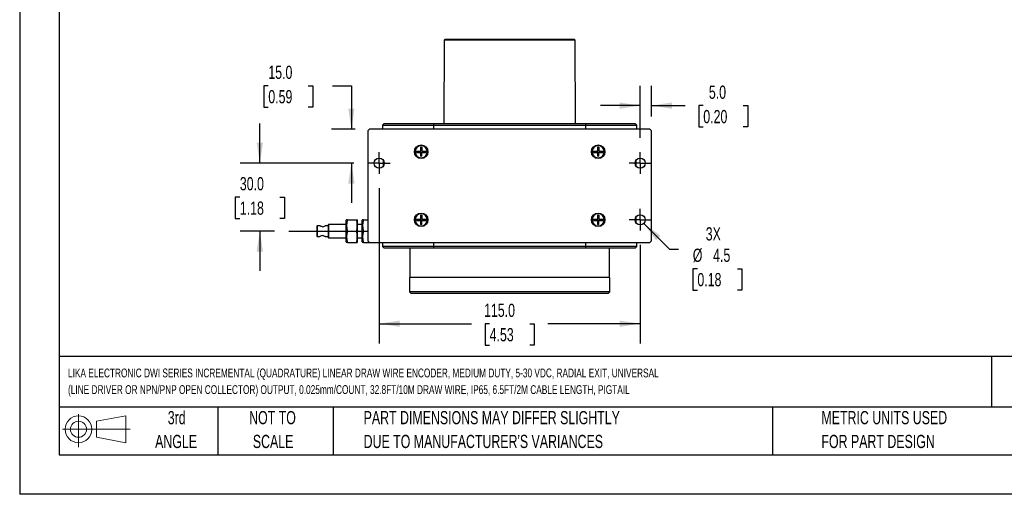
# Model space of a CAD drawing. Header units: millimetres. Extents: x 0 to 768, y 0 to 594.
# Tile 1 of 9: x 0 to 434, y 0 to 209. Entities that reach past the tile are written whole.
import ezdxf

# ---------------------------------------------------------------- set-up
doc = ezdxf.new("R2010")
doc.units = ezdxf.units.MM
doc.header["$LTSCALE"] = 2.75
doc.linetypes.add('CENTERX2', pattern=[20.32, 12.7, -2.54, 2.54, -2.54])
doc.layers.add('CENTER', color=40, linetype='CENTERX2')
doc.layers.add('SLD-DEFPOINTS', color=7, linetype='Continuous')
doc.layers.add('DIMENSIONS', color=140, linetype='Continuous', lineweight=25)
doc.layers.add('TEXT', color=140, linetype='Continuous', lineweight=25)
doc.styles.add('SLDTEXTSTYLE0', font='TXT', dxfattribs={"width": 0.7})
doc.dimstyles.new('SLDDIMSTYLE0', dxfattribs={"dimtxt": 5.934521, "dimasz": 9.0805, "dimexe": 0, "dimexo": 0.0625, "dimgap": 1.48363, "dimtad": 0, "dimtih": 1, "dimtoh": 1, "dimdec": 1, "dimrnd": 1e-09, "dimzin": 4, "dimdsep": 46, "dimtxsty": 'SLDTEXTSTYLE0', "dimsah": 1, "dimcen": 0.09, "dimadec": 0, "dimazin": 1, "dimtfac": 1, "dimtdec": 1, "dimtmove": 0, "dimatfit": 0, "dimfxl": 0, "dimfrac": 2, "dimtolj": 1, "dimtzin": 12, "dimarcsym": 0})
doc.dimstyles.new('SLDDIMSTYLE2', dxfattribs={"dimtxt": 5.934521, "dimasz": 9.0805, "dimexe": 0, "dimexo": 0.0625, "dimgap": 1.48363, "dimtad": 0, "dimtih": 1, "dimtoh": 1, "dimdec": 1, "dimrnd": 1e-09, "dimzin": 4, "dimdsep": 46, "dimtxsty": 'SLDTEXTSTYLE0', "dimsah": 1, "dimcen": 0.09, "dimadec": 0, "dimazin": 1, "dimtfac": 1, "dimtdec": 1, "dimtofl": 0, "dimtmove": 0, "dimatfit": 3, "dimfxl": 0, "dimfrac": 2, "dimtolj": 1, "dimtzin": 12, "dimarcsym": 0})
doc.dimstyles.new('SLDDIMSTYLE5', dxfattribs={"dimtxt": 5.934521, "dimasz": 9.0805, "dimexe": 0, "dimexo": 0.0625, "dimgap": 1.48363, "dimtad": 0, "dimtih": 1, "dimtoh": 1, "dimdec": 1, "dimrnd": 1e-09, "dimzin": 12, "dimdsep": 46, "dimtxsty": 'SLDTEXTSTYLE0', "dimsah": 1, "dimcen": 0, "dimadec": 0, "dimazin": 3, "dimtfac": 1, "dimtdec": 1, "dimtofl": 0, "dimtmove": 0, "dimatfit": 3, "dimfxl": 0, "dimfrac": 2, "dimtolj": 1, "dimtzin": 12, "dimarcsym": 0})

# ---------------------------------------------------------------- blocks, each defined once
blk = doc.blocks.new('Block11')
at = {"color": 7, "linetype": 'Continuous', "lineweight": 18}
for p, q in [((7.12, 14.6), (7.12, 0)), ((15.07, 11.46), (27.98, 13.84)), ((27.98, 13.84), (27.98, 2.01)), ((15.07, 4.39), (15.07, 11.46)), ((0, 7.92), (29.9, 7.92)), ((15.07, 4.39), (27.98, 2.01))]:
    blk.add_line(p, q, dxfattribs=at)
for radius in [5.91, 3.54]:
    blk.add_circle((7.12, 7.92), radius, dxfattribs=at)
blk = doc.blocks.new('Block12')
at = {"layer": 'SLD-DEFPOINTS'}
blk.add_blockref('Block11', (0, 0), dxfattribs=at)
blk = doc.blocks.new('SW_NOTE_0')
at = {"layer": 'TEXT', "color": 0, "linetype": 'CENTERX2', "lineweight": 18, "char_height": 3.90089, "attachment_point": 1, "style": 'SLDTEXTSTYLE0'}
for s, insert in [('LIKA ELECTRONIC DWI SERIES INCREMENTAL (QUADRATURE) LINEAR DRAW WIRE ENCODER, MEDIUM DUTY, 5-30 VDC, RADIAL EXIT, UNIVERSAL', (0, 5.03)), ('(LINE DRIVER OR NPN/PNP OPEN COLLECTOR) OUTPUT, 0.025mm/COUNT, 32.8FT/10M DRAW WIRE, IP65, 6.5FT/2M CABLE LENGTH, PIGTAIL', (0, -2.31))]:
    blk.add_mtext(s, dxfattribs=dict(at, insert=insert))
blk = doc.blocks.new('SW_NOTE_0_3')
at = {"layer": 'TEXT', "color": 0, "linetype": 'CENTERX2', "lineweight": 18, "char_height": 5.8208, "attachment_point": 1, "style": 'SLDTEXTSTYLE0'}
for s, insert in [('PART DIMENSIONS MAY DIFFER SLIGHTLY', (0, 7.5)), ("DUE TO MANUFACTURER'S VARIANCES", (0, -3.01))]:
    blk.add_mtext(s, dxfattribs=dict(at, insert=insert))
blk = doc.blocks.new('SW_NOTE_0_4')
at = {"layer": 'TEXT', "color": 0, "linetype": 'CENTERX2', "lineweight": 18, "char_height": 5.821, "attachment_point": 2, "style": 'SLDTEXTSTYLE0'}
for s, insert in [('NOT TO', (14.46, 7.5)), ('SCALE', (14.73, -3.01))]:
    blk.add_mtext(s, dxfattribs=dict(at, insert=insert))
blk = doc.blocks.new('SW_NOTE_0_5')
at = {"layer": 'TEXT', "color": 0, "linetype": 'CENTERX2', "lineweight": 18, "char_height": 5.821, "attachment_point": 2, "style": 'SLDTEXTSTYLE0'}
for s, insert in [('3rd', (6.37, 7.5)), ('ANGLE', (6.1, -3.01))]:
    blk.add_mtext(s, dxfattribs=dict(at, insert=insert))
blk = doc.blocks.new('SW_NOTE_0_6')
at = {"layer": 'TEXT', "color": 0, "linetype": 'CENTERX2', "lineweight": 18, "char_height": 5.8208, "attachment_point": 1, "style": 'SLDTEXTSTYLE0'}
for s, insert in [('METRIC UNITS USED', (0, 7.5)), ('FOR PART DESIGN', (0, -3.01))]:
    blk.add_mtext(s, dxfattribs=dict(at, insert=insert))
blk = doc.blocks.new('_D_24')
at = {"layer": 'DIMENSIONS'}
for p, q in [((158.43, 134.99), (158.43, 66.54)), ((273.43, 109.99), (273.43, 66.54)), ((158.43, 75.27), (199.07, 75.27)), ((207.11, 75.27), (205.12, 75.27)), ((205.12, 75.27), (205.12, 65.84)), ((224.75, 75.27), (226.74, 75.27)), ((226.74, 75.27), (226.74, 65.84)), ((273.43, 75.27), (232.79, 75.27)), ((205.12, 65.84), (207.11, 65.84)), ((226.74, 65.84), (224.75, 65.84))]:
    blk.add_line(p, q, dxfattribs=at)
for points in [[(158.43, 75.27), (167.51, 73.87), (167.51, 76.67)], [(273.43, 75.27), (264.35, 76.67), (264.35, 73.87)]]:
    blk.add_solid(points, dxfattribs=at)
at = {"layer": 'DIMENSIONS', "char_height": 5.821, "attachment_point": 1, "style": 'SLDTEXTSTYLE0'}
for s, insert in [('115.0', (204.65, 84.1)), ('4.53', (207.11, 73.34))]:
    blk.add_mtext(s, dxfattribs=dict(at, insert=insert))
blk = doc.blocks.new('_D_25')
at = {"layer": 'DIMENSIONS'}
for p, q in [((275.02, 119.51), (286.37, 108.16)), ((286.37, 108.16), (290.29, 108.16)), ((298.65, 99.54), (296.65, 99.54)), ((296.65, 99.54), (296.65, 90.11)), ((316.28, 99.54), (318.27, 99.54)), ((318.27, 99.54), (318.27, 90.11)), ((296.65, 90.11), (298.65, 90.11)), ((318.27, 90.11), (316.28, 90.11))]:
    blk.add_line(p, q, dxfattribs=at)
blk.add_solid([(275.02, 119.51), (280.46, 112.1), (282.43, 114.08)], dxfattribs=at)
at = {"layer": 'DIMENSIONS', "char_height": 5.821, "attachment_point": 1, "style": 'SLDTEXTSTYLE0'}
for s, insert in [('3X', (302.34, 117.81)), ('%%c', (296.63, 108.37)), ('4.5', (305.59, 108.37)), ('0.18', (298.65, 97.61))]:
    blk.add_mtext(s, dxfattribs=dict(at, insert=insert))
blk = doc.blocks.new('_D_26')
at = {"layer": 'DIMENSIONS'}
for p, q in [((105.83, 146.1), (105.83, 163.56)), ((147.32, 146.1), (97.1, 146.1)), ((97.02, 131.1), (95.02, 131.1)), ((95.02, 131.1), (95.02, 121.67)), ((114.65, 131.1), (116.64, 131.1)), ((116.64, 131.1), (116.64, 121.67)), ((95.02, 121.67), (97.02, 121.67)), ((116.64, 121.67), (114.65, 121.67)), ((112.34, 116.1), (97.1, 116.1)), ((105.83, 116.1), (105.83, 98.64))]:
    blk.add_line(p, q, dxfattribs=at)
for points in [[(105.83, 146.1), (107.23, 155.18), (104.44, 155.18)], [(105.83, 116.1), (104.44, 107.02), (107.23, 107.02)]]:
    blk.add_solid(points, dxfattribs=at)
at = {"layer": 'DIMENSIONS', "char_height": 5.821, "attachment_point": 1, "style": 'SLDTEXTSTYLE0'}
for s, insert in [('30.0', (97.02, 139.93)), ('1.18', (97.02, 129.17))]:
    blk.add_mtext(s, dxfattribs=dict(at, insert=insert))
blk = doc.blocks.new('_D_27')
at = {"layer": 'DIMENSIONS'}
for p, q in [((109.57, 180.25), (107.57, 180.25)), ((107.57, 180.25), (107.57, 170.81)), ((127.2, 180.25), (129.19, 180.25)), ((129.19, 180.25), (129.19, 170.81)), ((137.9, 180.25), (146.19, 180.25)), ((146.19, 180.25), (146.19, 161.1)), ((107.57, 170.81), (109.57, 170.81)), ((129.19, 170.81), (127.2, 170.81)), ((147.86, 161.1), (137.45, 161.1)), ((147.32, 146.1), (137.45, 146.1)), ((146.19, 146.1), (146.19, 128.64))]:
    blk.add_line(p, q, dxfattribs=at)
for points in [[(146.19, 161.1), (147.58, 170.18), (144.79, 170.18)], [(146.19, 146.1), (144.79, 137.02), (147.58, 137.02)]]:
    blk.add_solid(points, dxfattribs=at)
at = {"layer": 'DIMENSIONS', "char_height": 5.821, "attachment_point": 1, "style": 'SLDTEXTSTYLE0'}
for s, insert in [('15.0', (109.57, 189.08)), ('0.59', (109.57, 178.32))]:
    blk.add_mtext(s, dxfattribs=dict(at, insert=insert))
blk = doc.blocks.new('_D_28')
at = {"layer": 'DIMENSIONS'}
for p, q in [((273.43, 157.22), (273.43, 180.2)), ((278.43, 166.68), (278.43, 180.2)), ((273.43, 171.47), (255.97, 171.47)), ((278.43, 171.47), (293.21, 171.47)), ((301.26, 171.47), (299.26, 171.47)), ((299.26, 171.47), (299.26, 162.04)), ((318.89, 171.47), (320.88, 171.47)), ((320.88, 171.47), (320.88, 162.04)), ((299.26, 162.04), (301.26, 162.04)), ((320.88, 162.04), (318.89, 162.04))]:
    blk.add_line(p, q, dxfattribs=at)
for points in [[(273.43, 171.47), (264.35, 172.87), (264.35, 170.07)], [(278.43, 171.47), (287.51, 170.07), (287.51, 172.87)]]:
    blk.add_solid(points, dxfattribs=at)
at = {"layer": 'DIMENSIONS', "char_height": 5.821, "attachment_point": 1, "style": 'SLDTEXTSTYLE0'}
for s, insert in [('5.0', (303.72, 180.3)), ('0.20', (301.26, 169.54))]:
    blk.add_mtext(s, dxfattribs=dict(at, insert=insert))
blk = doc.blocks.new('SW_CENTERMARKSYMBOL_6')
at = {"layer": 'CENTER', "color": 0}
for p, q in [((0, 2.54), (0, 4.79)), ((-2.54, 0), (-4.79, 0)), ((0, 0), (-2.54, 0)), ((0, 0), (0, 2.54)), ((0, 0), (0, -2.54)), ((0, 0), (2.54, 0)), ((2.54, 0), (4.79, 0)), ((0, -2.54), (0, -4.79))]:
    blk.add_line(p, q, dxfattribs=at)
blk = doc.blocks.new('SW_CENTERMARKSYMBOL_7')
at = {"layer": 'CENTER', "color": 0}
for p, q in [((0, 2.54), (0, 4.79)), ((-2.54, 0), (-4.79, 0)), ((0, 0), (-2.54, 0)), ((0, 0), (0, 2.54)), ((0, 0), (0, -2.54)), ((0, 0), (2.54, 0)), ((2.54, 0), (4.79, 0)), ((0, -2.54), (0, -4.79))]:
    blk.add_line(p, q, dxfattribs=at)
blk = doc.blocks.new('SW_CENTERMARKSYMBOL_8')
at = {"layer": 'CENTER', "color": 0}
for p, q in [((0, 2.54), (0, 4.79)), ((-2.54, 0), (-4.79, 0)), ((0, 0), (-2.54, 0)), ((0, 0), (0, 2.54)), ((0, 0), (0, -2.54)), ((0, 0), (2.54, 0)), ((2.54, 0), (4.79, 0)), ((0, -2.54), (0, -4.79))]:
    blk.add_line(p, q, dxfattribs=at)

msp = doc.modelspace()

# ---------------------------------------------------------------- linework, layer by layer
at = {"color": 7, "linetype": 'Continuous'}
for p in [(0.01, 593.73), (768.36, 0.01)]:
    msp.add_line(p, (0.01, 0.01), dxfattribs=at)
for p, q in [((187.12, 200.4), (186.89, 163.6)), ((244.75, 200.4), (187.12, 200.4)), ((244.55, 200.6), (187.32, 200.6)), ((244.97, 163.6), (244.75, 200.4)), ((153.43, 160.35), (154.18, 161.1)), ((277.68, 161.1), (154.18, 161.1)), ((160.68, 163.6), (159.92, 162.84)), ((159.93, 162.85), (159.93, 161.1)), ((160.68, 163.6), (182.58, 163.6)), ((182.58, 163.6), (182.33, 162.85)), ((182.33, 162.85), (182.33, 161.1)), ((182.33, 162.85), (249.53, 162.85)), ((182.58, 163.6), (249.28, 163.6)), ((249.53, 162.85), (249.28, 163.6)), ((249.28, 163.6), (271.18, 163.6)), ((249.53, 161.1), (249.53, 162.85)), ((271.94, 162.84), (271.18, 163.6)), ((271.93, 161.1), (271.93, 162.85)), ((277.68, 161.1), (278.43, 160.35)), ((153.43, 160.35), (153.43, 111.85)), ((278.43, 111.85), (278.43, 160.35)), ((176.63, 153.1), (177.23, 153.1)), ((176.63, 153.1), (176.63, 151.57)), ((177.23, 153.1), (177.23, 151.6)), ((254.63, 153.1), (255.23, 153.1)), ((254.63, 153.1), (254.63, 151.57)), ((255.23, 153.1), (255.23, 151.6)), ((160.13, 147.58), (160.13, 144.63)), ((174.93, 151.4), (176.46, 151.4)), ((174.93, 150.8), (174.93, 151.4)), ((174.93, 150.8), (176.46, 150.8)), ((176.43, 151.4), (176.43, 150.8)), ((177.23, 151.6), (176.63, 151.6)), ((176.63, 150.63), (176.63, 149.1)), ((177.23, 150.6), (176.63, 150.6)), ((177.23, 149.1), (176.63, 149.1)), ((177.23, 149.1), (177.23, 150.63)), ((177.4, 150.8), (178.93, 150.8)), ((177.43, 151.4), (178.93, 151.4)), ((177.43, 150.8), (177.43, 151.4)), ((178.93, 151.4), (178.93, 150.8)), ((252.93, 151.4), (254.46, 151.4)), ((252.93, 150.8), (252.93, 151.4)), ((252.93, 150.8), (254.46, 150.8)), ((254.43, 151.4), (254.43, 150.8)), ((255.23, 151.6), (254.63, 151.6)), ((254.63, 150.63), (254.63, 149.1)), ((255.23, 150.6), (254.63, 150.6)), ((255.23, 149.1), (254.63, 149.1)), ((255.23, 149.1), (255.23, 150.63)), ((255.4, 150.8), (256.93, 150.8)), ((255.43, 151.4), (256.93, 151.4)), ((255.43, 150.8), (255.43, 151.4)), ((256.93, 151.4), (256.93, 150.8)), ((271.73, 144.63), (271.73, 147.58)), ((176.63, 123.1), (177.23, 123.1)), ((176.63, 123.1), (176.63, 121.57)), ((177.23, 121.6), (176.63, 121.6)), ((177.23, 123.1), (177.23, 121.6)), ((254.63, 123.1), (255.23, 123.1)), ((254.63, 123.1), (254.63, 121.57)), ((255.23, 121.6), (254.63, 121.6)), ((255.23, 123.1), (255.23, 121.6)), ((271.73, 119.63), (271.73, 122.58)), ((131.13, 118.45), (130.93, 118.25)), ((130.93, 118.25), (130.93, 113.95)), ((132.24, 118.45), (131.13, 118.45)), ((131.13, 118.45), (131.13, 113.75)), ((135.93, 118.45), (134.62, 118.45)), ((136.13, 119.1), (135.93, 118.9)), ((135.93, 118.9), (135.93, 113.3)), ((143.93, 119.1), (136.13, 119.1)), ((136.13, 119.1), (136.13, 113.1)), ((144.06, 121.1), (143.93, 120.87)), ((143.93, 111.33), (143.93, 120.87)), ((144.51, 121.1), (144.08, 121.1)), ((144.51, 121.1), (148.36, 121.1)), ((148.36, 121.1), (148.79, 121.1)), ((148.93, 120.87), (148.8, 121.1)), ((148.93, 116.1), (148.93, 120.87)), ((150.93, 119.1), (148.93, 119.1)), ((151.06, 121.1), (150.93, 120.87)), ((150.93, 111.33), (150.93, 120.87)), ((151.51, 121.1), (151.08, 121.1)), ((151.51, 121.1), (153.43, 121.1)), ((174.93, 121.4), (176.46, 121.4)), ((174.93, 120.8), (174.93, 121.4)), ((174.93, 120.8), (176.46, 120.8)), ((176.43, 121.4), (176.43, 120.8)), ((176.63, 120.63), (176.63, 119.1)), ((177.23, 120.6), (176.63, 120.6)), ((177.23, 119.1), (176.63, 119.1)), ((177.23, 119.1), (177.23, 120.63)), ((177.4, 120.8), (178.93, 120.8)), ((177.43, 121.4), (178.93, 121.4)), ((177.43, 120.8), (177.43, 121.4)), ((178.93, 121.4), (178.93, 120.8)), ((252.93, 121.4), (254.46, 121.4)), ((252.93, 120.8), (252.93, 121.4)), ((252.93, 120.8), (254.46, 120.8)), ((254.43, 121.4), (254.43, 120.8)), ((254.63, 120.63), (254.63, 119.1)), ((255.23, 120.6), (254.63, 120.6)), ((255.23, 119.1), (254.63, 119.1)), ((255.23, 119.1), (255.23, 120.63)), ((255.4, 120.8), (256.93, 120.8)), ((255.43, 121.4), (256.93, 121.4)), ((255.43, 120.8), (255.43, 121.4)), ((256.93, 121.4), (256.93, 120.8)), ((130.93, 113.95), (131.13, 113.75)), ((131.13, 113.75), (132.24, 113.75)), ((134.62, 113.75), (135.93, 113.75)), ((135.93, 113.3), (136.13, 113.1)), ((136.13, 113.1), (143.93, 113.1)), ((144.51, 116.1), (148.36, 116.1)), ((148.93, 111.33), (148.93, 116.1)), ((148.93, 113.1), (150.93, 113.1)), ((151.51, 116.1), (153.43, 116.1)), ((143.93, 111.33), (144.06, 111.1)), ((144.51, 111.1), (144.07, 111.1)), ((144.51, 111.1), (148.36, 111.1)), ((148.36, 111.1), (148.8, 111.1)), ((148.8, 111.1), (148.93, 111.33)), ((150.93, 111.33), (151.06, 111.1)), ((151.51, 111.1), (151.07, 111.1)), ((151.51, 111.1), (154.18, 111.1)), ((154.18, 111.1), (153.43, 111.85)), ((154.18, 111.1), (277.68, 111.1)), ((159.92, 109.36), (160.68, 108.6)), ((159.93, 111.1), (159.93, 109.35)), ((182.58, 108.6), (160.68, 108.6)), ((171.93, 108.6), (171.93, 95.6)), ((182.33, 111.1), (182.33, 109.35)), ((182.33, 109.35), (182.58, 108.6)), ((249.53, 109.35), (182.33, 109.35)), ((249.28, 108.6), (182.58, 108.6)), ((249.28, 108.6), (249.53, 109.35)), ((271.18, 108.6), (249.28, 108.6)), ((249.53, 109.35), (249.53, 111.1)), ((259.93, 95.6), (259.93, 108.6)), ((271.18, 108.6), (271.94, 109.36)), ((271.93, 109.35), (271.93, 111.1)), ((278.43, 111.85), (277.68, 111.1)), ((171.73, 95.6), (171.73, 89.35)), ((254.21, 95.6), (171.73, 95.6)), ((260.13, 95.6), (254.21, 95.6)), ((260.13, 89.35), (260.13, 95.6)), ((171.73, 89.35), (172.48, 88.6)), ((260.13, 89.35), (171.73, 89.35)), ((259.38, 88.6), (172.48, 88.6)), ((259.38, 88.6), (260.13, 89.35))]:
    msp.add_line(p, q)
at = {"flags": 128}
for points in [[(159.95, 162.85), (160.06, 162.85), (160.53, 162.85), (161.34, 162.85), (162.48, 162.85), (163.95, 162.85), (165.73, 162.85), (167.81, 162.85), (170.19, 162.85), (172.85, 162.85), (175.77, 162.85), (178.94, 162.85), (182.33, 162.85)], [(249.53, 162.85), (252.92, 162.85), (256.09, 162.85), (259.01, 162.85), (261.67, 162.85), (264.05, 162.85), (266.14, 162.85), (267.92, 162.85), (269.39, 162.85), (270.52, 162.85), (271.33, 162.85), (271.8, 162.85), (271.91, 162.85)], [(133.43, 118.05), (133.13, 118.08), (132.85, 118.15), (132.58, 118.26), (132.35, 118.38), (132.24, 118.45), (132.24, 118.44)], [(133.43, 114.15), (133.74, 114.12), (134.02, 114.05), (134.29, 113.94), (134.52, 113.82), (134.63, 113.75), (134.62, 113.76)], [(182.33, 109.35), (178.94, 109.35), (175.77, 109.35), (172.85, 109.35), (170.19, 109.35), (167.81, 109.35), (165.73, 109.35), (163.94, 109.35), (162.48, 109.35), (161.34, 109.35), (160.53, 109.35), (160.06, 109.35), (159.95, 109.35)], [(271.91, 109.35), (271.8, 109.35), (271.33, 109.35), (270.52, 109.35), (269.38, 109.35), (267.92, 109.35), (266.14, 109.35), (264.05, 109.35), (261.67, 109.35), (259.01, 109.35), (256.09, 109.35), (252.92, 109.35), (249.53, 109.35)]]:
    msp.add_lwpolyline(points, dxfattribs=at)
for centre, radius in [((176.93, 151.1), 3), ((176.93, 151.1), 2.81), ((254.93, 151.1), 3), ((254.93, 151.1), 2.81), ((158.43, 146.1), 2.25), ((273.43, 146.1), 2.25), ((176.93, 121.1), 3), ((176.93, 121.1), 2.81), ((254.93, 121.1), 3), ((254.93, 121.1), 2.81), ((273.43, 121.1), 2.25)]:
    msp.add_circle(centre, radius)
for centre, radius, start, end in [((187.32, 200.4), 0.2, 90, 179.65), ((195.15, 200.5), 0.1, 315, 90), ((217.56, 200.5), 0.1, 90, 225), ((222.98, 200.5), 0.1, 315, 90), ((232.37, 200.5), 0.1, 90, 225), ((244.55, 200.4), 0.2, 0.35, 90), ((176.93, 151.1), 2.71, 360, 180), ((254.93, 151.1), 2.71, 360, 180), ((176.93, 151.1), 2.71, 180, 360), ((176.46, 151.57), 0.17, 270, 0), ((176.46, 150.63), 0.17, 0, 90), ((177.43, 151.6), 0.2, 180, 270), ((177.4, 150.63), 0.17, 90, 180), ((254.93, 151.1), 2.71, 180, 360), ((254.46, 151.57), 0.17, 270, 0), ((254.46, 150.63), 0.17, 0, 90), ((255.43, 151.6), 0.2, 180, 270), ((255.4, 150.63), 0.17, 90, 180), ((176.93, 121.1), 2.71, 0, 180), ((176.46, 121.57), 0.17, 270, 0), ((177.43, 121.6), 0.2, 180, 270), ((254.93, 121.1), 2.71, 0, 180), ((254.46, 121.57), 0.17, 270, 0), ((255.43, 121.6), 0.2, 180, 270), ((133.3, 120.45), 2.4, 273.2094, 303.3858), ((151.42, 118.6), 7.35, 160.1019, 199.8981), ((141.45, 118.6), 7.35, 340.1019, 19.8981), ((158.42, 118.6), 7.35, 160.1019, 199.8981), ((176.93, 121.1), 2.71, 180, 0), ((176.46, 120.63), 0.17, 0, 90), ((177.4, 120.63), 0.17, 90, 180), ((254.93, 121.1), 2.71, 180, 0), ((254.46, 120.63), 0.17, 0, 90), ((255.4, 120.63), 0.17, 90, 180), ((133.58, 111.71), 2.45, 93.5082, 123.1006), ((151.42, 113.6), 7.35, 160.1019, 199.8981), ((141.45, 113.6), 7.35, 340.1019, 19.8981), ((158.42, 113.6), 7.35, 160.1019, 199.8981)]:
    msp.add_arc(centre, radius, start, end)
at = {"layer": 'CENTER'}
msp.add_line((118.67, 116.1), (156.5, 116.1), dxfattribs=at)
at = {"layer": 'TEXT'}
for p, q in [((17.46, 576.26), (17.46, 17.46)), ((750.89, 60.85), (17.46, 60.85)), ((428.34, 60.85), (428.34, 38.42)), ((750.89, 38.42), (17.46, 38.42)), ((87.31, 38.42), (87.31, 17.46)), ((138.08, 38.42), (138.08, 17.46)), ((331.78, 38.42), (331.78, 17.46)), ((17.46, 17.46), (750.89, 17.46))]:
    msp.add_line(p, q, dxfattribs=at)

# ---------------------------------------------------------------- block references
at = {"layer": 'CENTER'}
for name, p in [('SW_CENTERMARKSYMBOL_6', (158.43, 146.1)), ('SW_CENTERMARKSYMBOL_7', (273.43, 146.1)), ('SW_CENTERMARKSYMBOL_8', (273.43, 121.1))]:
    msp.add_blockref(name, p, dxfattribs=at)
at = {"layer": 'SLD-DEFPOINTS'}
msp.add_blockref('Block12', (18.8, 20.77), dxfattribs=at)
at = {"layer": 'TEXT', "linetype": 'CENTERX2', "lineweight": 18}
for name, p in [('SW_NOTE_0', (21.31, 50.46)), ('SW_NOTE_0_5', (62.83, 29.25)), ('SW_NOTE_0_4', (96.96, 29.25)), ('SW_NOTE_0_3', (151.58, 29.25)), ('SW_NOTE_0_6', (353.32, 29.25))]:
    msp.add_blockref(name, p, dxfattribs=at)

# ---------------------------------------------------------------- dimensions: what is measured, and where the dimension line sits
at = {"layer": 'DIMENSIONS'}
for base, p2, picture, middle in [((146.19, 161.1), (154.18, 161.1), '_D_27', (146.19, 180.25)), ((105.83, 116.1), (118.67, 116.1), '_D_26', (105.83, 131.1))]:
    dim = msp.add_linear_dim(base=base, p1=(153.64, 146.1), p2=p2, angle=90, dimstyle='SLDDIMSTYLE0', dxfattribs=at)
    dim.commit()
    dim.dimension.update_dxf_attribs({"geometry": picture, "text_midpoint": middle, "dimtype": 160})
for base, p1, p2, dimstyle, picture, middle in [((278.43, 171.47), (273.43, 150.89), (278.43, 160.35), 'SLDDIMSTYLE0', '_D_28', (310.07, 171.47)), ((273.43, 75.27), (158.43, 141.31), (273.43, 116.31), 'SLDDIMSTYLE2', '_D_24', (215.93, 75.27))]:
    dim = msp.add_linear_dim(base=base, p1=p1, p2=p2, dimstyle=dimstyle, dxfattribs=at)
    dim.commit()
    dim.dimension.update_dxf_attribs({"geometry": picture, "text_midpoint": middle, "dimtype": 160})
dim = msp.add_diameter_dim_2p(p1=(271.84, 122.69), p2=(275.02, 119.51), text='3X\\P<>', dimstyle='SLDDIMSTYLE5', dxfattribs=at)
dim.commit()
dim.dimension.update_dxf_attribs({"geometry": '_D_25', "text_midpoint": (307.46, 104.26), "dimtype": 163})

doc.saveas('drawing.dxf')
